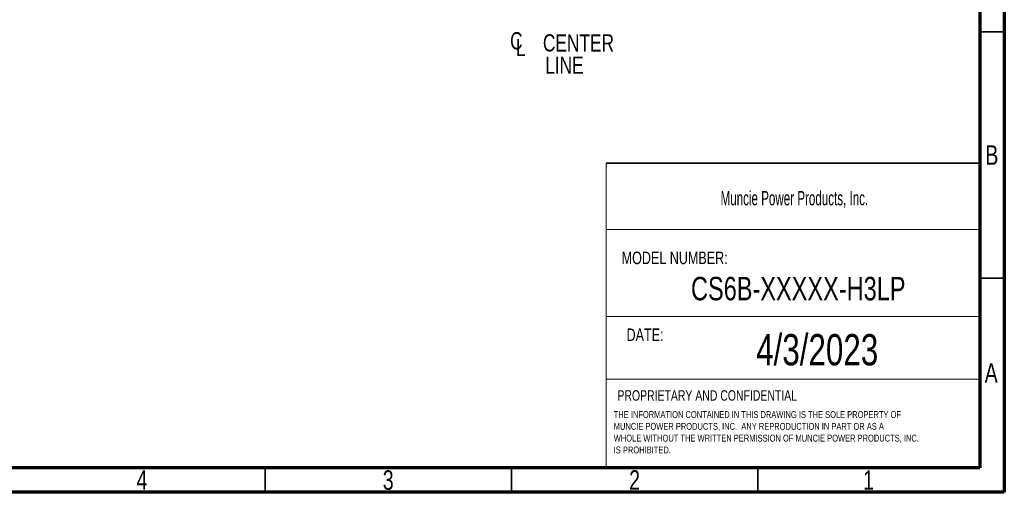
# Model space of a CAD drawing. Header units: inches. Extents: x 0.6 to 16.3, y 0.2 to 11.5.
# Tile 8 of 18: x 8.5 to 16.3, y 0.2 to 4. Entities that reach past the tile are written whole.
import ezdxf

# ---------------------------------------------------------------- set-up
doc = ezdxf.new("R2010")
doc.units = ezdxf.units.IN
doc.header["$MEASUREMENT"] = 0
doc.styles.add('SLDTEXTSTYLE0', font='TXT', dxfattribs={"width": 0.75})
doc.styles.add('SLDTEXTSTYLE1', font='TXT', dxfattribs={"width": 0.605})

# ---------------------------------------------------------------- blocks, each defined once
blk = doc.blocks.new('SW_NOTE_0')
at = {"color": 0, "linetype": 'Continuous', "lineweight": 0, "char_height": 0.055, "attachment_point": 1, "style": 'SLDTEXTSTYLE0'}
for s, insert in [('THE INFORMATION CONTAINED IN THIS DRAWING IS THE SOLE PROPERTY OF', (0, 0.0709)), ('MUNCIE POWER PRODUCTS, INC.  ANY REPRODUCTION IN PART OR AS A', (0, -0.0235)), ('WHOLE WITHOUT THE WRITTEN PERMISSION OF MUNCIE POWER PRODUCTS, INC.', (0, -0.1178)), ('IS PROHIBITED.', (0, -0.2122))]:
    blk.add_mtext(s, dxfattribs=dict(at, insert=insert))
blk = doc.blocks.new('SW_SYMBOL_MOD_CL')
at = {"color": 0, "linetype": 'Continuous', "lineweight": 0, "char_height": 30.8, "attachment_point": 5, "style": 'SLDTEXTSTYLE0'}
for s, insert in [('C', (15.7, 23.6)), ('L', (23.6, 11.8))]:
    blk.add_mtext(s, dxfattribs=dict(at, insert=insert))
blk = doc.blocks.new('SW_NOTE_0_1')
at = {"color": 0, "linetype": 'Continuous', "lineweight": 0, "xscale": 0.004470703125, "yscale": 0.004470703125, "zscale": 0.004470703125}
blk.add_blockref('SW_SYMBOL_MOD_CL', (0, 0.0191), dxfattribs=at)
at = {"color": 0, "linetype": 'Continuous', "lineweight": 0, "char_height": 0.1378, "attachment_point": 2, "style": 'SLDTEXTSTYLE0'}
for s, insert in [('CENTER', (0.5667, 0.1776)), ('LINE', (0.4541, -0.0005))]:
    blk.add_mtext(s, dxfattribs=dict(at, insert=insert))

msp = doc.modelspace()

# ---------------------------------------------------------------- linework, layer by layer
at = {"color": 7, "linetype": 'Continuous', "lineweight": 70}
for p, q in [((16.3386, 11.4961), (16.3386, 0.1969)), ((16.1417, 11.2992), (16.1417, 0.3937)), ((16.1417, 0.3937), (0.7874, 0.3937)), ((16.3386, 0.1969), (0.5906, 0.1969))]:
    msp.add_line(p, q, dxfattribs=at)
at = {"color": 7, "linetype": 'Continuous', "lineweight": 35}
for p, q in [((16.1417, 3.878), (16.3386, 3.878)), ((13.1583, 2.8291), (16.1417, 2.8291)), ((16.1417, 1.9094), (16.3386, 1.9094)), ((10.4331, 0.3937), (10.4331, 0.1969)), ((12.4016, 0.3937), (12.4016, 0.1969)), ((14.3701, 0.3937), (14.3701, 0.1969))]:
    msp.add_line(p, q, dxfattribs=at)
at = {"color": 7, "linetype": 'Continuous', "lineweight": 18}
for p, q in [((13.1583, 2.8291), (13.1583, 0.3937)), ((13.1583, 2.2991), (16.1417, 2.2991)), ((13.1583, 1.6016), (16.1417, 1.6016)), ((13.1583, 1.1019), (16.1417, 1.1019))]:
    msp.add_line(p, q, dxfattribs=at)

# ---------------------------------------------------------------- block references
at = {"color": 7, "linetype": 'Continuous', "lineweight": 0}
for name, p in [('SW_NOTE_0_1', (12.3692, 3.6812)), ('SW_NOTE_0', (13.2178, 0.7753))]:
    msp.add_blockref(name, p, dxfattribs=at)

# ---------------------------------------------------------------- texts
for s, insert, char_height, attachment_point, style in [('B', (16.239, 2.9714), 0.1562, 2, 'SLDTEXTSTYLE0'), ('Muncie Power Products, Inc.', (14.0713, 2.6058), 0.114583, 1, 'SLDTEXTSTYLE1'), ('MODEL NUMBER:', (13.2811, 2.1211), 0.1, 1, 'SLDTEXTSTYLE0'), ('CS6B-XXXXX-H3LP', (14.692, 1.9194), 0.1875, 2, 'SLDTEXTSTYLE0'), ('DATE:', (13.3201, 1.5067), 0.1, 1, 'SLDTEXTSTYLE0'), ('4/3/2023', (14.8434, 1.4619), 0.25, 2, 'SLDTEXTSTYLE0'), ('A', (16.2338, 1.2293), 0.1562, 2, 'SLDTEXTSTYLE0'), ('PROPRIETARY AND CONFIDENTIAL', (13.2472, 1.0129), 0.083333, 1, 'SLDTEXTSTYLE0'), ('4', (9.4472, 0.373), 0.1562, 2, 'SLDTEXTSTYLE0'), ('3', (11.4157, 0.373), 0.1562, 2, 'SLDTEXTSTYLE0'), ('2', (13.3843, 0.373), 0.1562, 2, 'SLDTEXTSTYLE0'), ('1', (15.2543, 0.373), 0.1562, 2, 'SLDTEXTSTYLE0')]:
    msp.add_mtext(s, dxfattribs=dict(at, insert=insert, char_height=char_height, attachment_point=attachment_point, style=style))

doc.saveas('drawing.dxf')
